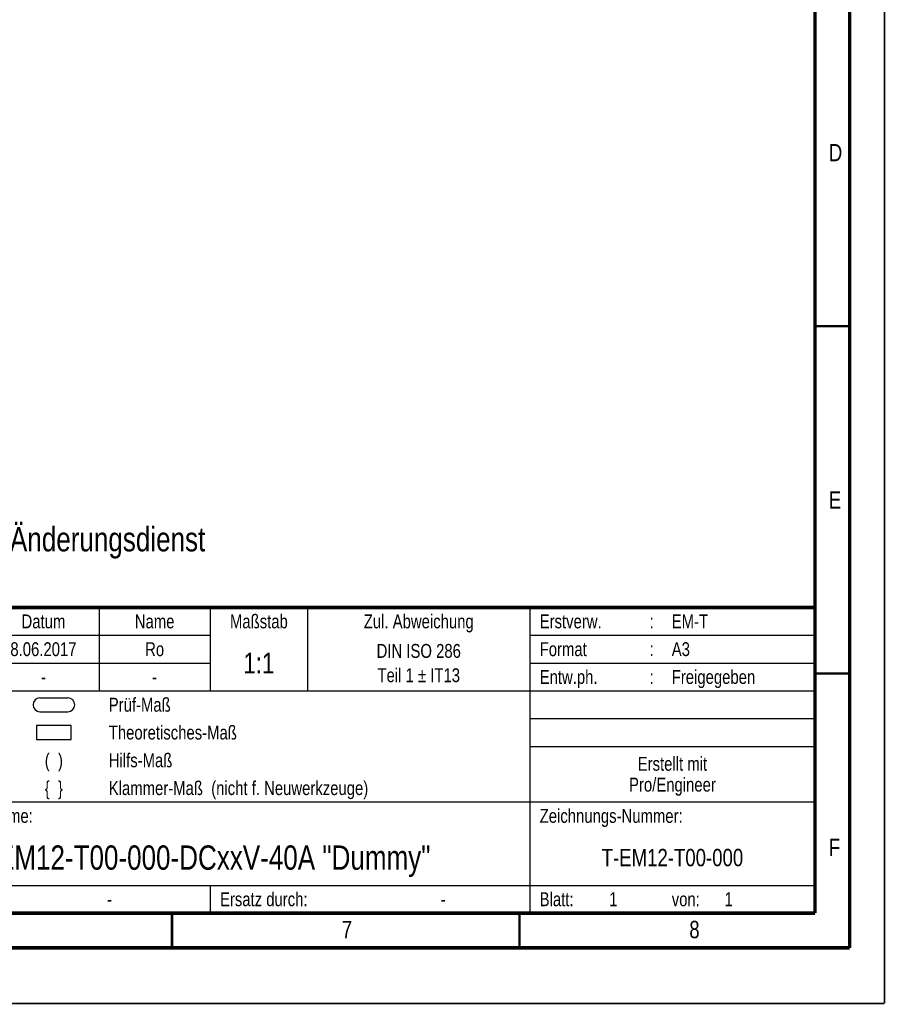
# Model space of a CAD drawing. Header units: millimetres. Extents: x 0 to 420, y 0 to 297.
# Tile 9 of 22: x 296 to 420, y 0 to 142. Entities that reach past the tile are written whole.
import ezdxf

# ---------------------------------------------------------------- set-up
doc = ezdxf.new("R2010")
doc.units = ezdxf.units.MM
doc.header["$LTSCALE"] = 23.1
doc.layers.get('0').update_dxf_attribs({"linetype": 'CONTINUOUS'})
for name, color, linetype in [('_NOTIZEN', 7, 'CONTINUOUS'), ('T-EM12-T00-000_DXF_FORMAT', 7, 'CONTINUOUS'), ('T-EM12-T00-000_DXF_TEXT', 7, 'CONTINUOUS'), ('T-EM12-T00-0DXF_CONTINUOUS_LINE', 7, 'CONTINUOUS')]:
    doc.layers.add(name, color=color, linetype=linetype)
doc.styles.get("Standard").update_dxf_attribs({"font": 'txt', "width": 0.8})

# ---------------------------------------------------------------- blocks, each defined once
blk = doc.blocks.new('PRUEF_BEMASSUNG_BL1', base_point=(300.5, 43))
at = {"layer": 'T-EM12-T00-0DXF_CONTINUOUS_LINE', "color": 7, "linetype": 'Continuous'}
for p, q in [((298.5, 44), (302.5, 44)), ((298.5, 42), (302.5, 42))]:
    blk.add_line(p, q, dxfattribs=at)
for centre, start, end in [((298.5, 43), 90, 270), ((302.5, 43), 270, 90)]:
    blk.add_arc(centre, 1, start, end, dxfattribs=at)
blk = doc.blocks.new('THEORETISCHE_BEMASSUNG_BL2', base_point=(300.5, 39))
at = {"layer": 'T-EM12-T00-0DXF_CONTINUOUS_LINE', "color": 7, "linetype": 'Continuous'}
for p, q in [((298, 40), (298, 38)), ((303, 40), (298, 40)), ((303, 38), (303, 40)), ((298, 38), (303, 38))]:
    blk.add_line(p, q, dxfattribs=at)
blk = doc.blocks.new('*T9')
at = {"color": 2, "linetype": 'Continuous'}
for p, q in [((0, 0), (185, 0)), ((0, 0), (0, -44)), ((11, 0), (11, -8)), ((21, 0), (21, -8)), ((37, 0), (37, -8)), ((53, 0), (53, -44)), ((66, 0), (66, -12)), ((82, 0), (82, -12)), ((98, 0), (98, -12)), ((112, 0), (112, -12)), ((144, 0), (144, -44)), ((185, 0), (185, -44)), ((0, -4), (98, -4)), ((144, -4), (185, -4)), ((0, -8), (98, -8)), ((144, -8), (185, -8)), ((53, -12), (185, -12)), ((69, -12), (69, -28)), ((144, -16), (185, -16)), ((144, -20), (185, -20)), ((0, -28), (185, -28)), ((53, -40), (185, -40)), ((98, -40), (98, -44)), ((0, -44), (185, -44))]:
    blk.add_line(p, q, dxfattribs=at)
at = {"layer": '_NOTIZEN', "color": 5, "linetype": 'Continuous'}
for s, insert, char_height, width, attachment_point, line_spacing_factor in [('k00', (5.5, -1), 2, 9.1429, 2, 0.9), ('8.06.2017', (29, -1), 2, 25.7143, 2, 0.9), ('Ro', (45, -1), 2, 6, 2, 0.9), ('Datum', (74, -1), 2, 15.3333, 2, 0.9), ('Name', (90, -1), 2, 12.5714, 2, 0.9), ('Maßstab', (105, -1), 2, 20.5714, 2, 0.9), ('Zul. Abweichung', (128, -1), 2, 42.6667, 2, 0.9), ('Erstverw.', (145.4, -1), 2, 25.1429, 1, 0.9), ('EM-T', (164.4, -1), 2, 12.5714, 1, 0.9), ('-', (16, -1), 2, 2.8571, 2, 0.9), (':', (161.5, -1), 2, 1.4286, 2, 0.9), ('Z-Index', (5.5, -5), 2, 20, 2, 0.9), ('ÄM-Nr.', (16, -5), 2, 17.7143, 2, 0.9), ('Datum', (29, -5), 2, 15.3333, 2, 0.9), ('Name', (45, -5), 2, 12.5714, 2, 0.9), ('Ersteller', (54.4, -5), 2, 22.8571, 1, 0.9), ('8.06.2017', (74, -5), 2, 25.7143, 2, 0.9), ('Ro', (90, -5), 2, 6, 2, 0.9), ('DIN ISO 286\\PTeil 1 \\Fgdt;{\\Fgdt;`}\\Ftxt; IT13', (128, -5.25), 2, 38.2381, 2, 1.05), ('Format', (145.4, -5), 2, 17.1429, 1, 0.9), (':', (161.5, -5), 2, 1.4286, 2, 0.9), ('A3', (164.4, -5), 2, 6.2857, 1, 0.9), ('1:1', (105, -6.5), 3, 9, 2, 0.9), ('Prüfer', (54.4, -9), 2, 16.2857, 1, 0.9), ('Entw.ph.', (145.4, -9), 2, 22.2857, 1, 0.9), (':', (161.5, -9), 2, 1.4286, 2, 0.9), ('Freigegeben', (164.4, -9), 2, 30.381, 1, 0.9), ('-', (74, -9), 2, 2.8571, 2, 0.9), ('-', (90, -9), 2, 2.8571, 2, 0.9), ('Prüf-Maß', (83.4, -13), 2, 23.4286, 1, 0.9), ('Theoretisches-Maß', (83.4, -17), 2, 48.381, 1, 0.9), ('(  )', (75.5, -21), 2, 9.7143, 2, 0.9), ('Hilfs-Maß', (83.4, -21), 2, 24.9524, 1, 0.9), ('Erstellt mit\\PPro/Engineer', (164.5, -21.5), 2, 33.4286, 2, 0.9), ('\\{  \\}', (75.5, -25), 2, 10.8571, 2, 0.9), ('Klammer-Maß  (nicht f. Neuwerkzeuge)', (83.4, -25), 2, 102.0952, 1, 0.9), ('Zeichnungs-Name:', (54.4, -29), 2, 44.6667, 1, 0.9), ('Zeichnungs-Nummer:', (145.4, -29), 2, 50.9524, 1, 0.9), ('EM12-T00-000-DCxxV-40A "Dummy"', (98.5, -34.25), 3.5, 162.1667, 2, 0.9), ('T-EM12-T00-000', (164.5, -34.75), 2.5, 54.5238, 2, 1.05), ('Ersatz für:', (54.4, -41), 2, 28.5714, 1, 0.9), ('Ersatz durch:', (99.4, -41), 2, 34.5714, 1, 0.9), ('Blatt:', (145.4, -41), 2, 14, 1, 0.9), ('1', (155.4, -41), 2, 2.2857, 1, 0.9), (' 1', (171.4, -41), 2, 5.4286, 1, 0.9), ('-', (83.5, -41), 2, 2.8571, 2, 0.9), ('-', (131.5, -41), 2, 2.8571, 2, 0.9), ('von:', (164.4, -41), 2, 10, 1, 0.9)]:
    blk.add_mtext(s, dxfattribs=dict(at, insert=insert, char_height=char_height, width=width, attachment_point=attachment_point, line_spacing_factor=line_spacing_factor))
at = {"layer": '_NOTIZEN', "color": 9, "linetype": 'Continuous', "insert": (1.4, -10.5), "char_height": 1.5, "width": 103.3571, "attachment_point": 1, "line_spacing_factor": 0.9}
blk.add_mtext('Weitergabe sowie Vervielfältigung dieses Doku-\\Pments, Verwertung und Mitteilung seines Inhaltes\\Psind verboten, soweit nicht ausdrücklich gestattet.\\PZuwiderhandlungen verpflichten zu Schadenersatz.\\PAlle Rechte für den Fall der Patent-, Gebrauchs-\\Pmuster- oder Geschmacksmustereintragung vorbe-\\Phalten.       Schutzvermerk nach DIN ISO 16016', dxfattribs=at)

msp = doc.modelspace()

# ---------------------------------------------------------------- linework, layer by layer
at = {"layer": 'T-EM12-T00-000_DXF_FORMAT', "color": 9, "linetype": 'Continuous', "const_width": 0.25}
for points in [[(420, 0), (420, 297)], [(0, 0), (420, 0)]]:
    msp.add_lwpolyline(points, dxfattribs=at)
at = {"layer": 'T-EM12-T00-000_DXF_FORMAT', "color": 7, "linetype": 'Continuous'}
for points, const_width in [([(415, 8), (415, 292)], 0.5), ([(410, 13), (410, 287)], 0.5), ([(410, 97.5), (415, 97.5)], 0.35), ([(225, 57), (410, 57)], 0.5), ([(410, 47.5), (415, 47.5)], 0.35), ([(20, 13), (410, 13)], 0.5), ([(317.5, 8), (317.5, 13)], 0.35), ([(367.5, 8), (367.5, 13)], 0.35), ([(15, 8), (415, 8)], 0.5)]:
    msp.add_lwpolyline(points, dxfattribs=dict(at, const_width=const_width))

# ---------------------------------------------------------------- block references
msp.add_blockref('*T9', (225, 57))
at = {"layer": 'T-EM12-T00-0DXF_CONTINUOUS_LINE', "color": 2, "linetype": 'Continuous'}
for name, p in [('PRUEF_BEMASSUNG_BL1', (300.5, 43)), ('THEORETISCHE_BEMASSUNG_BL2', (300.5, 39))]:
    msp.add_blockref(name, p, dxfattribs=at)

# ---------------------------------------------------------------- texts
at = {"layer": 'T-EM12-T00-000_DXF_FORMAT', "color": 5, "linetype": 'Continuous', "char_height": 2.5, "attachment_point": 1, "line_spacing_factor": 0.9}
for s, insert, width in [('D', (412, 123.7288), 3.392857), ('E', (412, 73.7288), 2.678571), ('F', (412, 23.7288), 2.678571), ('7', (341.9276, 11.8879), 2.946429), ('8', (391.9276, 11.8879), 2.946429)]:
    msp.add_mtext(s, dxfattribs=dict(at, insert=insert, width=width))
at = {"layer": 'T-EM12-T00-000_DXF_TEXT', "color": 5, "linetype": 'Continuous', "insert": (226.1232, 68.5811), "char_height": 3.5, "width": 199.5, "attachment_point": 1, "line_spacing_factor": 0.9}
msp.add_mtext('Achtung: Zeichnung unterliegt nicht dem Änderungsdienst', dxfattribs=at)

doc.saveas('drawing.dxf')
